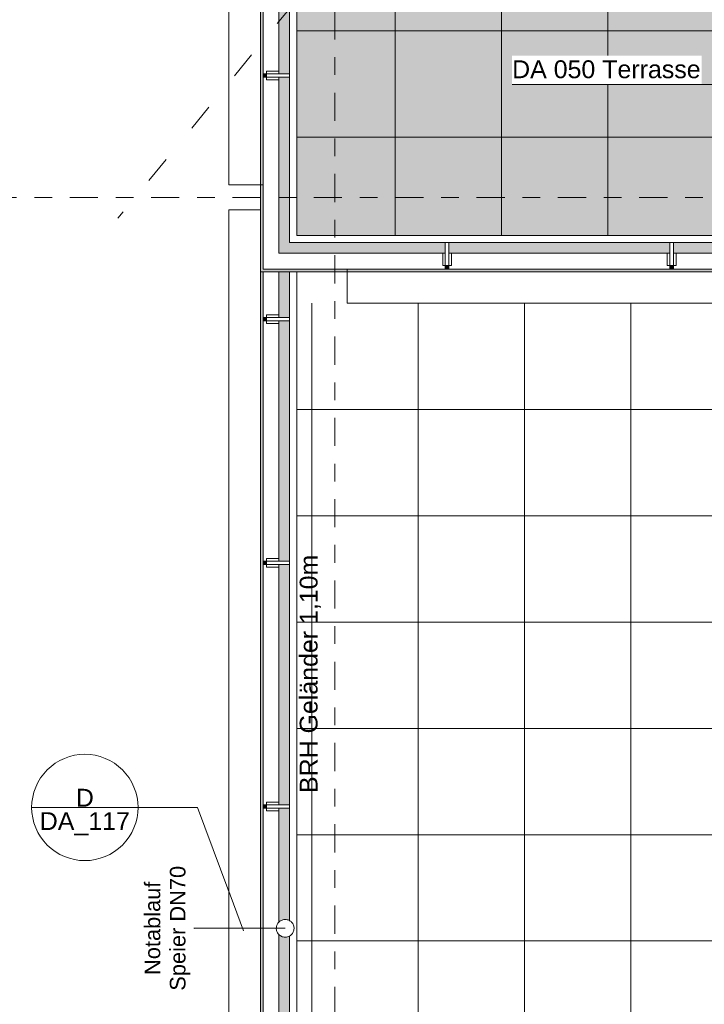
# Model space of a CAD drawing. Header units: metres. Extents: x -180 to 4, y -50 to 6.
# Tile 4 of 44: x -177.2 to -173.34, y -35.75 to -30.19. Entities that reach past the tile are written whole.
import ezdxf

# ---------------------------------------------------------------- set-up
doc = ezdxf.new("R2010")
doc.units = ezdxf.units.M
doc.header["$LTSCALE"] = 0.05
doc.header["$PDMODE"] = 1
doc.header["$PDSIZE"] = -2
doc.linetypes.add('ISO-03 Gestrichelt mit Abstand', pattern=[7.62, 3.048, -4.572])
doc.linetypes.add('Linienart-53', pattern=[5.291531, 3.175, -1.058062, 0.352704, -0.705764])
doc.layers.get('0').update_dxf_attribs({"lineweight": 25})
for name, color, linetype, lineweight, true_color in [('30 -33 Aussenwände- 7 Fassade_ Elemente', 7, 'Continuous', 9, 0x00aacc), ('30 -34 Innenwände- 4 Türen_Fenster', 7, 'Continuous', 15, 0x9955ff), ('30 -34 Innenwände- 6 Elemente', 7, 'Continuous', 9, 0xff6633), ('30 -36 Dächer- 3 Dachbeläge', 7, 'Continuous', 15, 0x9999ff), ('30 -36 Dächer- 4 Dachbekleidungen', 7, 'Continuous', 9, 0xccccff), ('70 -72 Beschriftung- 1 Beschriftung allgemein', 7, 'Continuous', 9, 0xff6633), ('70 -72 Beschriftung- 7 Detailverweise', 7, 'Continuous', 9, 0x00dd00), ('70 -75 Raumstempel- 1 Raumstempel', 1, 'Continuous', 50, 0xff0000), ('70 -76 Bemaßung- 2 Allgemein', 7, 'Continuous', 5, 0x6666cc)]:
    doc.layers.add(name, color=color, linetype=linetype, lineweight=lineweight, true_color=true_color)
for name, color, linetype, lineweight in [('40 -41 Abwasser_Wasser_Gas- 2 Wasser-1', 7, 'Continuous', 15), ('60- 61 allgemeine Ausstattung- 4 Terrassen', 7, 'Continuous', 9), ('70 -71 Achsen- 1 Gebäudeachsen', 7, 'Linienart-53', 18), ('70 -72 Beschriftung- 5 Höhenkoten', 7, 'Continuous', 15), ('Keine', 7, 'Continuous', 9)]:
    doc.layers.add(name, color=color, linetype=linetype, lineweight=lineweight)
doc.styles.add('Arial', font='arial.ttf')
doc.dimstyles.new('k+k 1_50', dxfattribs={"dimtxt": 0.160649, "dimasz": 0.05302, "dimexe": 0.05, "dimexo": 0.15, "dimgap": 0.01, "dimtad": 1, "dimdec": 3, "dimtxsty": 'Arial', "dimblk": 'VW_SLASH', "dimblk1": 'VW_SLASH', "dimblk2": 'VW_SLASH', "dimcen": 0, "dimdle": 0.05, "dimadec": 3, "dimazin": 0, "dimtfac": 0.75, "dimtdec": 3, "dimtix": 1, "dimtmove": 0, "dimatfit": 0, "dimldrblk": 'VW_SLASH-1', "dimfxl": 0.125, "dimfxlon": 1, "dimfrac": 2, "dimtolj": 1, "dimarcsym": 0})
doc.dimstyles.new('k+k_klein', dxfattribs={"dimtxt": 0.160649, "dimasz": 0.05302, "dimexe": 0.05, "dimexo": 0.15, "dimgap": 0.005, "dimtad": 1, "dimdec": 3, "dimtxsty": 'Arial', "dimblk": 'VW_SLASH-2', "dimblk1": 'VW_SLASH-2', "dimblk2": 'VW_SLASH-2', "dimcen": 0, "dimdle": 0.025, "dimadec": 3, "dimazin": 0, "dimtfac": 0.75, "dimtdec": 3, "dimtix": 1, "dimtmove": 0, "dimatfit": 0, "dimldrblk": 'VW_FILLEDARROW', "dimfxl": 0.1, "dimfxlon": 1, "dimfrac": 2, "dimtolj": 1, "dimarcsym": 0})

# ---------------------------------------------------------------- blocks, each defined once
blk = doc.blocks.new('Gruppe-6674')
at = {"color": 255}
blk.add_wipeout([(-175.826, -12.117), (-175.826, -31.602), (-163.6783, -31.602), (-163.6783, -37.207), (-163.781, -37.207), (-163.781, -37.297), (-163.5883, -37.297), (-163.5883, -31.512), (-175.736, -31.512), (-175.736, -12.117)], dxfattribs=at).dxf.layer = '30 -34 Innenwände- 6 Elemente'
at = {"layer": '30 -34 Innenwände- 6 Elemente', "flags": 128}
blk.add_lwpolyline([(-175.826, -12.117), (-175.826, -31.602), (-163.6783, -31.602), (-163.6783, -37.207), (-163.781, -37.207), (-163.781, -37.297), (-163.5883, -37.297), (-163.5883, -31.512), (-175.736, -31.512), (-175.736, -12.117)], close=True, dxfattribs=at)
blk = doc.blocks.new('Gruppe-6675')
at = {"color": 255}
blk.add_wipeout([(-175.676, -12.117), (-175.676, -31.452), (-163.5283, -31.452), (-163.5283, -37.357), (-163.781, -37.357), (-163.781, -37.397), (-163.4883, -37.397), (-163.4883, -31.412), (-175.636, -31.412), (-175.636, -12.117)], dxfattribs=at).dxf.layer = '30 -34 Innenwände- 6 Elemente'
at = {"layer": '30 -34 Innenwände- 6 Elemente', "flags": 128}
blk.add_lwpolyline([(-175.676, -12.117), (-175.676, -31.452), (-163.5283, -31.452), (-163.5283, -37.357), (-163.781, -37.357), (-163.781, -37.397), (-163.4883, -37.397), (-163.4883, -31.412), (-175.636, -31.412), (-175.636, -12.117)], close=True, dxfattribs=at)
blk = doc.blocks.new('Gruppe-6676')
at = {"layer": '30 -34 Innenwände- 6 Elemente', "color": 7, "transparency": 33554687}
blk.add_blockref('Gruppe-6674', (0, 0), dxfattribs=at)
blk.add_blockref('Gruppe-6675', (0, 0), dxfattribs=at)
blk = doc.blocks.new('Gruppe-6677')
at = {"layer": '30 -34 Innenwände- 6 Elemente', "color": 7, "transparency": 33554687}
blk.add_blockref('Gruppe-6676', (0, 0), dxfattribs=at)
at = {"layer": '30 -34 Innenwände- 6 Elemente', "color": 0, "flags": 1}
for tag in ['IFC_UUID', 'instanceID']:
    blk.add_attdef(tag, (-175.826, -37.397), '', height=0.00018, dxfattribs=at)
blk = doc.blocks.new('_02-OG2_Tragwerk (2D)')
at = {"layer": '30 -34 Innenwände- 6 Elemente'}
blk.add_blockref('Gruppe-6677', (0, 0), dxfattribs=at)
blk = doc.blocks.new('Gruppe-7844')
at = {"layer": '70 -72 Beschriftung- 7 Detailverweise'}
blk.add_line((0.935, 0), (0.335, 0), dxfattribs=at)
at = {"layer": '70 -72 Beschriftung- 7 Detailverweise', "flags": 128}
blk.add_lwpolyline([(0.935, 0), (0.9336, -0.0294), (0.9292, -0.0585), (0.9221, -0.0871), (0.9122, -0.1148), (0.8996, -0.1414), (0.8844, -0.1667), (0.8669, -0.1903), (0.8471, -0.2121), (0.8253, -0.2319), (0.8017, -0.2494), (0.7764, -0.2646), (0.7498, -0.2772), (0.7221, -0.2871), (0.6935, -0.2942), (0.6644, -0.2986), (0.635, -0.3), (0.6056, -0.2986), (0.5765, -0.2942), (0.5479, -0.2871), (0.5202, -0.2772), (0.4936, -0.2646), (0.4683, -0.2494), (0.4447, -0.2319), (0.4229, -0.2121), (0.4031, -0.1903), (0.3856, -0.1667), (0.3704, -0.1414), (0.3578, -0.1148), (0.3479, -0.0871), (0.3408, -0.0585), (0.3364, -0.0294), (0.335, 0), (0.3364, 0.0294), (0.3408, 0.0585), (0.3479, 0.0871), (0.3578, 0.1148), (0.3704, 0.1414), (0.3856, 0.1667), (0.4031, 0.1903), (0.4229, 0.2121), (0.4447, 0.2319), (0.4683, 0.2494), (0.4936, 0.2646), (0.5202, 0.2772), (0.5479, 0.2871), (0.5765, 0.2942), (0.6056, 0.2986), (0.635, 0.3), (0.6644, 0.2986), (0.6935, 0.2942), (0.7221, 0.2871), (0.7498, 0.2772), (0.7764, 0.2646), (0.8017, 0.2494), (0.8253, 0.2319), (0.8471, 0.2121), (0.8669, 0.1903), (0.8844, 0.1667), (0.8996, 0.1414), (0.9122, 0.1148), (0.9221, 0.0871), (0.9292, 0.0585), (0.9336, 0.0294)], close=True, dxfattribs=at)
at = {"layer": '70 -72 Beschriftung- 7 Detailverweise'}
blk.add_point((0.635, 0), dxfattribs=at)
at = {"layer": '70 -72 Beschriftung- 7 Detailverweise', "char_height": 0.10069, "line_spacing_factor": 0.96878, "style": 'Arial'}
for s, insert, attachment_point in [('RQ', (0.635, 0.0046), 8), ('DA_002', (0.635, -0.0267), 2)]:
    blk.add_mtext(s, dxfattribs=dict(at, insert=insert, attachment_point=attachment_point))
blk = doc.blocks.new('Referenzmarkierung-5')
at = {"layer": '70 -72 Beschriftung- 7 Detailverweise', "transparency": 33554687}
for q in [(-1.1324, 0), (0.635, 0)]:
    blk.add_line((0, 0), q, dxfattribs=at)
at = {"layer": '70 -72 Beschriftung- 7 Detailverweise', "color": 7, "transparency": 33554687}
blk.add_blockref('Gruppe-7844', (0, 0), dxfattribs=at)
blk = doc.blocks.new('VW_FILLEDARROW')
at = {"linetype": 'Continuous', "lineweight": 0, "transparency": 16777216}
blk.add_hatch(color=0, dxfattribs=at).paths.add_polyline_path([(-2.83, 0.76), (0, 0), (-2.83, -0.76)])
at = {"color": 0, "lineweight": 5, "transparency": 16777216, "flags": 128}
blk.add_lwpolyline([(-2.83, 0.76), (0, 0), (-2.83, -0.76)], close=True, dxfattribs=at)
blk = doc.blocks.new('*D8579')
at = {"layer": '70 -76 Bemaßung- 2 Allgemein', "color": 0, "linetype": 'Continuous', "lineweight": -2, "transparency": 33554559}
for p, q in [((-169.1903, -24.1348), (-169.3383, -24.1105)), ((-171.4736, -24.9976), (-171.3786, -24.8815))]:
    blk.add_line(p, q, dxfattribs=at)
for start, end in [(300.3079, 348.3798), (233.0206, 281.0925)]:
    blk.add_arc((-170.581, -23.907), 1.3093, start, end, dxfattribs=at)
at = {"layer": 'Defpoints', "color": 0, "transparency": 33554559}
for p in [(-170.581, -23.907), (-170.565, -25.2162), (-161.1338, -25.454), (-176.6443, -31.315)]:
    blk.add_point(p, dxfattribs=at)
at = {"layer": '70 -76 Bemaßung- 2 Allgemein', "color": 0, "lineweight": -2, "xscale": 0.05302001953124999, "yscale": 0.05302001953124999, "zscale": 0.05302001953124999}
for p, rotation in [((-169.2889, -24.1186), 79.5400057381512), ((-171.4103, -24.9202), 141.8604122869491)]:
    blk.add_blockref('VW_FILLEDARROW', p, dxfattribs=dict(at, rotation=rotation))
at = {"layer": '70 -76 Bemaßung- 2 Allgemein', "color": 0, "lineweight": 15, "transparency": 33554559, "insert": (-170.1159, -25.1378), "char_height": 0.160649, "attachment_point": 5, "rotation": 20.7002, "style": 'Arial'}
blk.add_mtext('\\A1;120%%d ', dxfattribs=at)
blk = doc.blocks.new('VW_SLASH-2')
at = {"color": 0, "linetype": 'ByBlock', "lineweight": -2, "transparency": 16777216}
blk.add_line((0.47, 0), (-1, 0), dxfattribs=at)
at = {"color": 0, "lineweight": 5, "transparency": 16777216, "flags": 128}
blk.add_lwpolyline([(0.5, 0.5), (-0.5, -0.5)], dxfattribs=at)
blk = doc.blocks.new('Gruppe-8042')
at = {"color": 255}
blk.add_wipeout([(-175.736, -30.4995), (-175.806, -30.4995), (-175.806, -30.5195), (-175.736, -30.5195)], dxfattribs=at).dxf.layer = '30 -36 Dächer- 4 Dachbekleidungen'
at = {"layer": '30 -36 Dächer- 3 Dachbeläge', "linetype": 'Continuous', "lineweight": 0, "transparency": 33554687}
blk.add_hatch(color=254, dxfattribs=at).paths.add_polyline_path([(-175.826, -30.4995), (-175.806, -30.4995), (-175.806, -30.5195), (-175.826, -30.5195)])
at = {"layer": '30 -36 Dächer- 3 Dachbeläge', "color": 254, "linetype": 'Continuous', "lineweight": 9, "true_color": 0xccccff, "transparency": 33554687, "flags": 128}
blk.add_lwpolyline([(-175.826, -30.4995), (-175.806, -30.4995), (-175.806, -30.5195), (-175.826, -30.5195)], dxfattribs=at)
at = {"layer": '30 -36 Dächer- 4 Dachbekleidungen', "flags": 128}
for points in [[(-175.736, -30.4845), (-175.806, -30.4845), (-175.806, -30.4995)], [(-175.736, -30.4995), (-175.806, -30.4995), (-175.806, -30.5195), (-175.736, -30.5195)], [(-175.736, -30.5345), (-175.806, -30.5345), (-175.806, -30.5195)]]:
    blk.add_lwpolyline(points, dxfattribs=at)
at = {"color": 255}
blk.add_wipeout([(-175.736, -30.4995), (-175.676, -30.4995), (-175.676, -30.5195), (-175.736, -30.5195)], dxfattribs=at).dxf.layer = '30 -36 Dächer- 4 Dachbekleidungen'
at = {"layer": '30 -36 Dächer- 4 Dachbekleidungen', "flags": 128}
blk.add_lwpolyline([(-175.736, -30.4995), (-175.676, -30.4995), (-175.676, -30.5195), (-175.736, -30.5195)], dxfattribs=at)
blk = doc.blocks.new('Gruppe-8175')
at = {"color": 255}
blk.add_wipeout([(-174.7777, -31.512), (-174.7777, -31.582), (-174.7977, -31.582), (-174.7977, -31.512)], dxfattribs=at).dxf.layer = '30 -36 Dächer- 4 Dachbekleidungen'
at = {"layer": '30 -36 Dächer- 3 Dachbeläge', "linetype": 'Continuous', "lineweight": 0, "transparency": 33554687}
blk.add_hatch(color=254, dxfattribs=at).paths.add_polyline_path([(-174.7777, -31.602), (-174.7777, -31.582), (-174.7977, -31.582), (-174.7977, -31.602)])
at = {"layer": '30 -36 Dächer- 3 Dachbeläge', "color": 254, "linetype": 'Continuous', "lineweight": 9, "true_color": 0xccccff, "transparency": 33554687, "flags": 128}
blk.add_lwpolyline([(-174.7777, -31.602), (-174.7777, -31.582), (-174.7977, -31.582), (-174.7977, -31.602)], dxfattribs=at)
at = {"layer": '30 -36 Dächer- 4 Dachbekleidungen', "flags": 128}
for points in [[(-174.8127, -31.512), (-174.8127, -31.582), (-174.7977, -31.582)], [(-174.7777, -31.512), (-174.7777, -31.582), (-174.7977, -31.582), (-174.7977, -31.512)], [(-174.7627, -31.512), (-174.7627, -31.582), (-174.7777, -31.582)]]:
    blk.add_lwpolyline(points, dxfattribs=at)
at = {"color": 255}
blk.add_wipeout([(-174.7777, -31.512), (-174.7777, -31.452), (-174.7977, -31.452), (-174.7977, -31.512)], dxfattribs=at).dxf.layer = '30 -36 Dächer- 4 Dachbekleidungen'
at = {"layer": '30 -36 Dächer- 4 Dachbekleidungen', "flags": 128}
blk.add_lwpolyline([(-174.7777, -31.512), (-174.7777, -31.452), (-174.7977, -31.452), (-174.7977, -31.512)], dxfattribs=at)
blk = doc.blocks.new('Gruppe-8176')
at = {"color": 255}
blk.add_wipeout([(-173.511, -31.512), (-173.511, -31.582), (-173.531, -31.582), (-173.531, -31.512)], dxfattribs=at).dxf.layer = '30 -36 Dächer- 4 Dachbekleidungen'
at = {"layer": '30 -36 Dächer- 3 Dachbeläge', "linetype": 'Continuous', "lineweight": 0, "transparency": 33554687}
blk.add_hatch(color=254, dxfattribs=at).paths.add_polyline_path([(-173.511, -31.602), (-173.511, -31.582), (-173.531, -31.582), (-173.531, -31.602)])
at = {"layer": '30 -36 Dächer- 3 Dachbeläge', "color": 254, "linetype": 'Continuous', "lineweight": 9, "true_color": 0xccccff, "transparency": 33554687, "flags": 128}
blk.add_lwpolyline([(-173.511, -31.602), (-173.511, -31.582), (-173.531, -31.582), (-173.531, -31.602)], dxfattribs=at)
at = {"layer": '30 -36 Dächer- 4 Dachbekleidungen', "flags": 128}
for points in [[(-173.546, -31.512), (-173.546, -31.582), (-173.531, -31.582)], [(-173.511, -31.512), (-173.511, -31.582), (-173.531, -31.582), (-173.531, -31.512)], [(-173.496, -31.512), (-173.496, -31.582), (-173.511, -31.582)]]:
    blk.add_lwpolyline(points, dxfattribs=at)
at = {"color": 255}
blk.add_wipeout([(-173.511, -31.512), (-173.511, -31.452), (-173.531, -31.452), (-173.531, -31.512)], dxfattribs=at).dxf.layer = '30 -36 Dächer- 4 Dachbekleidungen'
at = {"layer": '30 -36 Dächer- 4 Dachbekleidungen', "flags": 128}
blk.add_lwpolyline([(-173.511, -31.512), (-173.511, -31.452), (-173.531, -31.452), (-173.531, -31.512)], dxfattribs=at)
blk = doc.blocks.new('Gruppe-9499')
at = {"layer": '70 -72 Beschriftung- 7 Detailverweise'}
blk.add_line((-0.335, 0), (-0.935, 0), dxfattribs=at)
at = {"layer": '70 -72 Beschriftung- 7 Detailverweise', "flags": 128}
blk.add_lwpolyline([(-0.335, 0), (-0.3364, -0.0294), (-0.3408, -0.0585), (-0.3479, -0.0871), (-0.3578, -0.1148), (-0.3704, -0.1414), (-0.3856, -0.1667), (-0.4031, -0.1903), (-0.4229, -0.2121), (-0.4447, -0.2319), (-0.4683, -0.2494), (-0.4936, -0.2646), (-0.5202, -0.2772), (-0.5479, -0.2871), (-0.5765, -0.2942), (-0.6056, -0.2986), (-0.635, -0.3), (-0.6644, -0.2986), (-0.6935, -0.2942), (-0.7221, -0.2871), (-0.7498, -0.2772), (-0.7764, -0.2646), (-0.8017, -0.2494), (-0.8253, -0.2319), (-0.8471, -0.2121), (-0.8669, -0.1903), (-0.8844, -0.1667), (-0.8996, -0.1414), (-0.9122, -0.1148), (-0.9221, -0.0871), (-0.9292, -0.0585), (-0.9336, -0.0294), (-0.935, 0), (-0.9336, 0.0294), (-0.9292, 0.0585), (-0.9221, 0.0871), (-0.9122, 0.1148), (-0.8996, 0.1414), (-0.8844, 0.1667), (-0.8669, 0.1903), (-0.8471, 0.2121), (-0.8253, 0.2319), (-0.8017, 0.2494), (-0.7764, 0.2646), (-0.7498, 0.2772), (-0.7221, 0.2871), (-0.6935, 0.2942), (-0.6644, 0.2986), (-0.635, 0.3), (-0.6056, 0.2986), (-0.5765, 0.2942), (-0.5479, 0.2871), (-0.5202, 0.2772), (-0.4936, 0.2646), (-0.4683, 0.2494), (-0.4447, 0.2319), (-0.4229, 0.2121), (-0.4031, 0.1903), (-0.3856, 0.1667), (-0.3704, 0.1414), (-0.3578, 0.1148), (-0.3479, 0.0871), (-0.3408, 0.0585), (-0.3364, 0.0294)], close=True, dxfattribs=at)
at = {"layer": '70 -72 Beschriftung- 7 Detailverweise'}
blk.add_point((-0.635, 0), dxfattribs=at)
at = {"layer": '70 -72 Beschriftung- 7 Detailverweise', "line_spacing_factor": 0.96878, "style": 'Arial'}
for s, insert, char_height, attachment_point in [('D', (-0.635, 0.0046), 0.1007, 8), ('DA_117', (-0.635, -0.0267), 0.10069, 2)]:
    blk.add_mtext(s, dxfattribs=dict(at, insert=insert, char_height=char_height, attachment_point=attachment_point))
blk = doc.blocks.new('Referenzmarkierung-97')
at = {"layer": '70 -72 Beschriftung- 7 Detailverweise', "transparency": 33554687}
for q in [(-0.635, 0), (0.259, -0.6956)]:
    blk.add_line((0, 0), q, dxfattribs=at)
at = {"layer": '70 -72 Beschriftung- 7 Detailverweise', "color": 7, "transparency": 33554687}
blk.add_blockref('Gruppe-9499', (0, 0), dxfattribs=at)
blk = doc.blocks.new('Gruppe-9508')
at = {"layer": '70 -72 Beschriftung- 1 Beschriftung allgemein', "insert": (-175.619, -34.5584), "char_height": 0.100689, "attachment_point": 1, "rotation": 90, "line_spacing_factor": 0.970891, "style": 'Arial'}
blk.add_mtext('BRH Geländer 1,10m', dxfattribs=at)
blk = doc.blocks.new('Gruppe-9531')
at = {"layer": '70 -72 Beschriftung- 1 Beschriftung allgemein', "linetype": 'Continuous', "lineweight": 0}
blk.add_hatch(color=30, dxfattribs=at).paths.add_polyline_path([(-176.2126, -35.3228), (-176.2156, -35.322), (-176.2126, -35.3212)])
at = {"layer": '70 -72 Beschriftung- 1 Beschriftung allgemein', "lineweight": 5, "flags": 128}
blk.add_lwpolyline([(-176.2126, -35.3228), (-176.2156, -35.322), (-176.2126, -35.3212)], close=True, dxfattribs=at)
at = {"layer": '70 -72 Beschriftung- 1 Beschriftung allgemein', "insert": (-176.4937, -35.322), "char_height": 0.088103, "attachment_point": 2, "rotation": 90, "line_spacing_factor": 0.969685, "style": 'Arial'}
blk.add_mtext('Notablauf\\PSpeier DN70', dxfattribs=at)
at = {"color": 255}
blk.add_wipeout([(-175.676, -35.2787), (-175.6719, -35.2814), (-175.668, -35.2844), (-175.6645, -35.2879), (-175.6613, -35.2916), (-175.6585, -35.2956), (-175.6562, -35.2999), (-175.6542, -35.3044), (-175.6527, -35.3091), (-175.6517, -35.3139), (-175.6511, -35.3188), (-175.651, -35.3237), (-175.6514, -35.3286), (-175.6523, -35.3334), (-175.6537, -35.3381), (-175.6555, -35.3427), (-175.6577, -35.347), (-175.6604, -35.3512), (-175.6634, -35.355), (-175.6668, -35.3585), (-175.6706, -35.3617), (-175.6746, -35.3645), (-175.6789, -35.3669), (-175.6834, -35.3688), (-175.6881, -35.3703), (-175.6929, -35.3714), (-175.6977, -35.3719), (-175.7026, -35.372), (-175.7075, -35.3716), (-175.7124, -35.3707), (-175.7171, -35.3694), (-175.7216, -35.3676), (-175.726, -35.3653), (-175.7301, -35.3627), (-175.734, -35.3596), (-175.7375, -35.3562), (-175.7407, -35.3525), (-175.7435, -35.3484), (-175.7458, -35.3442), (-175.7478, -35.3397), (-175.7493, -35.335), (-175.7503, -35.3302), (-175.7509, -35.3253), (-175.751, -35.3204), (-175.7506, -35.3155), (-175.7497, -35.3107), (-175.7483, -35.306), (-175.7465, -35.3014), (-175.7443, -35.297), (-175.7416, -35.2929), (-175.7386, -35.2891), (-175.7352, -35.2855), (-175.7314, -35.2824), (-175.7274, -35.2796), (-175.7231, -35.2772), (-175.7186, -35.2752), (-175.7139, -35.2737), (-175.7091, -35.2727), (-175.7043, -35.2721), (-175.6994, -35.2721), (-175.6945, -35.2725), (-175.6896, -35.2733), (-175.6849, -35.2747), (-175.6804, -35.2765)], dxfattribs=at).dxf.layer = '40 -41 Abwasser_Wasser_Gas- 2 Wasser-1'
at = {"layer": '40 -41 Abwasser_Wasser_Gas- 2 Wasser-1', "flags": 128}
blk.add_lwpolyline([(-175.676, -35.2787), (-175.6719, -35.2814), (-175.668, -35.2844), (-175.6645, -35.2879), (-175.6613, -35.2916), (-175.6585, -35.2956), (-175.6562, -35.2999), (-175.6542, -35.3044), (-175.6527, -35.3091), (-175.6517, -35.3139), (-175.6511, -35.3188), (-175.651, -35.3237), (-175.6514, -35.3286), (-175.6523, -35.3334), (-175.6537, -35.3381), (-175.6555, -35.3427), (-175.6577, -35.347), (-175.6604, -35.3512), (-175.6634, -35.355), (-175.6668, -35.3585), (-175.6706, -35.3617), (-175.6746, -35.3645), (-175.6789, -35.3669), (-175.6834, -35.3688), (-175.6881, -35.3703), (-175.6929, -35.3714), (-175.6977, -35.3719), (-175.7026, -35.372), (-175.7075, -35.3716), (-175.7124, -35.3707), (-175.7171, -35.3694), (-175.7216, -35.3676), (-175.726, -35.3653), (-175.7301, -35.3627), (-175.734, -35.3596), (-175.7375, -35.3562), (-175.7407, -35.3525), (-175.7435, -35.3484), (-175.7458, -35.3442), (-175.7478, -35.3397), (-175.7493, -35.335), (-175.7503, -35.3302), (-175.7509, -35.3253), (-175.751, -35.3204), (-175.7506, -35.3155), (-175.7497, -35.3107), (-175.7483, -35.306), (-175.7465, -35.3014), (-175.7443, -35.297), (-175.7416, -35.2929), (-175.7386, -35.2891), (-175.7352, -35.2855), (-175.7314, -35.2824), (-175.7274, -35.2796), (-175.7231, -35.2772), (-175.7186, -35.2752), (-175.7139, -35.2737), (-175.7091, -35.2727), (-175.7043, -35.2721), (-175.6994, -35.2721), (-175.6945, -35.2725), (-175.6896, -35.2733), (-175.6849, -35.2747), (-175.6804, -35.2765)], close=True, dxfattribs=at)
at = {"layer": '70 -72 Beschriftung- 1 Beschriftung allgemein'}
blk.add_line((-175.701, -35.322), (-176.2156, -35.322), dxfattribs=at)
blk = doc.blocks.new('Gruppe-9571')
at = {"color": 255}
blk.add_wipeout([(-175.736, -34.6245), (-175.806, -34.6245), (-175.806, -34.6445), (-175.736, -34.6445)], dxfattribs=at).dxf.layer = '30 -36 Dächer- 4 Dachbekleidungen'
at = {"layer": '30 -36 Dächer- 3 Dachbeläge', "linetype": 'Continuous', "lineweight": 0, "transparency": 33554687}
blk.add_hatch(color=254, dxfattribs=at).paths.add_polyline_path([(-175.826, -34.6245), (-175.806, -34.6245), (-175.806, -34.6445), (-175.826, -34.6445)])
at = {"layer": '30 -36 Dächer- 3 Dachbeläge', "color": 254, "linetype": 'Continuous', "lineweight": 9, "true_color": 0xccccff, "transparency": 33554687, "flags": 128}
blk.add_lwpolyline([(-175.826, -34.6245), (-175.806, -34.6245), (-175.806, -34.6445), (-175.826, -34.6445)], dxfattribs=at)
at = {"layer": '30 -36 Dächer- 4 Dachbekleidungen', "flags": 128}
for points in [[(-175.736, -34.6095), (-175.806, -34.6095), (-175.806, -34.6245)], [(-175.736, -34.6245), (-175.806, -34.6245), (-175.806, -34.6445), (-175.736, -34.6445)], [(-175.736, -34.6595), (-175.806, -34.6595), (-175.806, -34.6445)]]:
    blk.add_lwpolyline(points, dxfattribs=at)
at = {"color": 255}
blk.add_wipeout([(-175.736, -34.6245), (-175.676, -34.6245), (-175.676, -34.6445), (-175.736, -34.6445)], dxfattribs=at).dxf.layer = '30 -36 Dächer- 4 Dachbekleidungen'
at = {"layer": '30 -36 Dächer- 4 Dachbekleidungen', "flags": 128}
blk.add_lwpolyline([(-175.736, -34.6245), (-175.676, -34.6245), (-175.676, -34.6445), (-175.736, -34.6445)], dxfattribs=at)
blk = doc.blocks.new('Gruppe-9572')
at = {"color": 255}
blk.add_wipeout([(-175.736, -33.2495), (-175.806, -33.2495), (-175.806, -33.2695), (-175.736, -33.2695)], dxfattribs=at).dxf.layer = '30 -36 Dächer- 4 Dachbekleidungen'
at = {"layer": '30 -36 Dächer- 3 Dachbeläge', "linetype": 'Continuous', "lineweight": 0, "transparency": 33554687}
blk.add_hatch(color=254, dxfattribs=at).paths.add_polyline_path([(-175.826, -33.2495), (-175.806, -33.2495), (-175.806, -33.2695), (-175.826, -33.2695)])
at = {"layer": '30 -36 Dächer- 3 Dachbeläge', "color": 254, "linetype": 'Continuous', "lineweight": 9, "true_color": 0xccccff, "transparency": 33554687, "flags": 128}
blk.add_lwpolyline([(-175.826, -33.2495), (-175.806, -33.2495), (-175.806, -33.2695), (-175.826, -33.2695)], dxfattribs=at)
at = {"layer": '30 -36 Dächer- 4 Dachbekleidungen', "flags": 128}
for points in [[(-175.736, -33.2345), (-175.806, -33.2345), (-175.806, -33.2495)], [(-175.736, -33.2495), (-175.806, -33.2495), (-175.806, -33.2695), (-175.736, -33.2695)], [(-175.736, -33.2845), (-175.806, -33.2845), (-175.806, -33.2695)]]:
    blk.add_lwpolyline(points, dxfattribs=at)
at = {"color": 255}
blk.add_wipeout([(-175.736, -33.2495), (-175.676, -33.2495), (-175.676, -33.2695), (-175.736, -33.2695)], dxfattribs=at).dxf.layer = '30 -36 Dächer- 4 Dachbekleidungen'
at = {"layer": '30 -36 Dächer- 4 Dachbekleidungen', "flags": 128}
blk.add_lwpolyline([(-175.736, -33.2495), (-175.676, -33.2495), (-175.676, -33.2695), (-175.736, -33.2695)], dxfattribs=at)
blk = doc.blocks.new('Gruppe-9573')
at = {"color": 255}
blk.add_wipeout([(-175.736, -31.8745), (-175.806, -31.8745), (-175.806, -31.8945), (-175.736, -31.8945)], dxfattribs=at).dxf.layer = '30 -36 Dächer- 4 Dachbekleidungen'
at = {"layer": '30 -36 Dächer- 3 Dachbeläge', "linetype": 'Continuous', "lineweight": 0, "transparency": 33554687}
blk.add_hatch(color=254, dxfattribs=at).paths.add_polyline_path([(-175.826, -31.8745), (-175.806, -31.8745), (-175.806, -31.8945), (-175.826, -31.8945)])
at = {"layer": '30 -36 Dächer- 3 Dachbeläge', "color": 254, "linetype": 'Continuous', "lineweight": 9, "true_color": 0xccccff, "transparency": 33554687, "flags": 128}
blk.add_lwpolyline([(-175.826, -31.8745), (-175.806, -31.8745), (-175.806, -31.8945), (-175.826, -31.8945)], dxfattribs=at)
at = {"layer": '30 -36 Dächer- 4 Dachbekleidungen', "flags": 128}
for points in [[(-175.736, -31.8595), (-175.806, -31.8595), (-175.806, -31.8745)], [(-175.736, -31.8745), (-175.806, -31.8745), (-175.806, -31.8945), (-175.736, -31.8945)], [(-175.736, -31.9095), (-175.806, -31.9095), (-175.806, -31.8945)]]:
    blk.add_lwpolyline(points, dxfattribs=at)
at = {"color": 255}
blk.add_wipeout([(-175.736, -31.8745), (-175.676, -31.8745), (-175.676, -31.8945), (-175.736, -31.8945)], dxfattribs=at).dxf.layer = '30 -36 Dächer- 4 Dachbekleidungen'
at = {"layer": '30 -36 Dächer- 4 Dachbekleidungen', "flags": 128}
blk.add_lwpolyline([(-175.736, -31.8745), (-175.676, -31.8745), (-175.676, -31.8945), (-175.736, -31.8945)], dxfattribs=at)
blk = doc.blocks.new('Gruppe-9596')
at = {"layer": '60- 61 allgemeine Ausstattung- 4 Terrassen', "linetype": 'Continuous', "lineweight": 9, "transparency": 33554534}
h = blk.add_hatch(dxfattribs=at)
h.set_pattern_fill('Platte 60_60 SRF', style=0, pattern_type=2)
h.set_pattern_definition([(90, (-171.951, -31.79404), (-0.6, 7e-17), []), (0, (-171.951, -31.79404), (0, 0.6), [])])
h.paths.add_polyline_path([(-163.6783, -31.794), (-175.661, -31.794), (-175.661, -39.717), (-171.951, -39.717), (-171.951, -33.594), (-163.6783, -33.594)])
at = {"layer": '70 -72 Beschriftung- 7 Detailverweise'}
blk.add_line((-176.5308, -34.64), (-177.1308, -34.64), dxfattribs=at)
at = {"layer": '70 -72 Beschriftung- 7 Detailverweise', "transparency": 33554687}
blk.add_line((-176.1958, -34.64), (-176.8308, -34.64), dxfattribs=at)
at = {"layer": '70 -72 Beschriftung- 7 Detailverweise', "flags": 128}
blk.add_lwpolyline([(-176.5308, -34.64), (-176.5323, -34.6694), (-176.5366, -34.6985), (-176.5437, -34.7271), (-176.5536, -34.7548), (-176.5662, -34.7814), (-176.5814, -34.8067), (-176.5989, -34.8303), (-176.6187, -34.8521), (-176.6405, -34.8719), (-176.6641, -34.8894), (-176.6894, -34.9046), (-176.716, -34.9172), (-176.7437, -34.9271), (-176.7723, -34.9342), (-176.8014, -34.9386), (-176.8308, -34.94), (-176.8602, -34.9386), (-176.8893, -34.9342), (-176.9179, -34.9271), (-176.9456, -34.9172), (-176.9722, -34.9046), (-176.9975, -34.8894), (-177.0211, -34.8719), (-177.0429, -34.8521), (-177.0627, -34.8303), (-177.0803, -34.8067), (-177.0954, -34.7814), (-177.108, -34.7548), (-177.1179, -34.7271), (-177.125, -34.6985), (-177.1294, -34.6694), (-177.1308, -34.64), (-177.1294, -34.6106), (-177.125, -34.5815), (-177.1179, -34.5529), (-177.108, -34.5252), (-177.0954, -34.4986), (-177.0803, -34.4733), (-177.0627, -34.4497), (-177.0429, -34.4279), (-177.0211, -34.4081), (-176.9975, -34.3906), (-176.9722, -34.3754), (-176.9456, -34.3628), (-176.9179, -34.3529), (-176.8893, -34.3458), (-176.8602, -34.3414), (-176.8308, -34.34), (-176.8014, -34.3414), (-176.7723, -34.3458), (-176.7437, -34.3529), (-176.716, -34.3628), (-176.6894, -34.3754), (-176.6641, -34.3906), (-176.6405, -34.4081), (-176.6187, -34.4279), (-176.5989, -34.4497), (-176.5814, -34.4733), (-176.5662, -34.4986), (-176.5536, -34.5252), (-176.5437, -34.5529), (-176.5366, -34.5815), (-176.5323, -34.6106)], close=True, dxfattribs=at)
at = {"layer": '70 -72 Beschriftung- 7 Detailverweise'}
blk.add_point((-176.8308, -34.64), dxfattribs=at)
at = {"layer": '70 -72 Beschriftung- 7 Detailverweise', "line_spacing_factor": 0.96878, "style": 'Arial'}
for s, insert, char_height, attachment_point in [('D', (-176.8308, -34.6354), 0.1007, 8), ('DA_117', (-176.8308, -34.6667), 0.10069, 2)]:
    blk.add_mtext(s, dxfattribs=dict(at, insert=insert, char_height=char_height, attachment_point=attachment_point))
at = {"color": 255, "linetype": 'Continuous', "lineweight": 9, "transparency": 33554687}
blk.add_wipeout([(-176.018, -31.267), (-175.841, -31.267), (-175.841, -39.377), (-176.018, -39.377)], dxfattribs=at).dxf.layer = '30 -33 Aussenwände- 7 Fassade_ Elemente'
at = {"layer": '30 -36 Dächer- 3 Dachbeläge', "linetype": 'Continuous', "lineweight": 0}
blk.add_hatch(color=254, dxfattribs=at).paths.add_polyline_path([(-175.676, -39.717), (-175.676, -31.617), (-175.841, -31.617), (-175.841, -39.867), (-175.636, -39.867), (-175.636, -39.717)])
at = {"layer": '30 -33 Aussenwände- 7 Fassade_ Elemente', "color": 7, "linetype": 'Continuous', "lineweight": 9, "transparency": 33554687, "flags": 128}
blk.add_lwpolyline([(-176.018, -31.267), (-175.841, -31.267), (-175.841, -39.377), (-176.018, -39.377)], close=True, dxfattribs=at)
at = {"layer": '30 -36 Dächer- 3 Dachbeläge', "flags": 128}
blk.add_lwpolyline([(-175.676, -39.717), (-175.676, -31.617), (-175.841, -31.617), (-175.841, -39.867), (-175.636, -39.867), (-175.636, -39.717)], close=True, dxfattribs=at)
at = {"layer": '70 -72 Beschriftung- 7 Detailverweise'}
blk.add_blockref('Referenzmarkierung-97', (-176.1958, -34.64), dxfattribs=at)
at = {"color": 255}
for points in [[(-175.826, -31.617), (-175.736, -31.617), (-175.736, -39.867), (-175.826, -39.867)], [(-175.676, -31.617), (-175.636, -31.617), (-175.636, -39.867), (-175.676, -39.867)]]:
    blk.add_wipeout(points, dxfattribs=at).dxf.layer = '30 -36 Dächer- 4 Dachbekleidungen'
at = {"layer": '30 -36 Dächer- 4 Dachbekleidungen', "flags": 128}
for points in [[(-175.826, -31.617), (-175.736, -31.617), (-175.736, -39.867), (-175.826, -39.867)], [(-175.676, -31.617), (-175.636, -31.617), (-175.636, -39.867), (-175.676, -39.867)]]:
    blk.add_lwpolyline(points, close=True, dxfattribs=at)
at = {"layer": '70 -72 Beschriftung- 1 Beschriftung allgemein', "color": 7}
blk.add_blockref('Gruppe-9508', (0, 0), dxfattribs=at)
at = {"layer": '40 -41 Abwasser_Wasser_Gas- 2 Wasser-1', "color": 7}
blk.add_blockref('Gruppe-9531', (0, 0), dxfattribs=at)
at = {"layer": '70 -72 Beschriftung- 1 Beschriftung allgemein', "color": 7}
for name in ['Gruppe-9573', 'Gruppe-9572', 'Gruppe-9571']:
    blk.add_blockref(name, (0, 0), dxfattribs=at)
at = {"layer": '70 -72 Beschriftung- 7 Detailverweise', "transparency": 33554687}
blk.add_line((-176.1958, -34.64), (-175.9368, -35.3356), dxfattribs=at)
blk = doc.blocks.new('Gruppe-9597')
at = {"layer": 'Keine', "color": 7}
blk.add_blockref('Gruppe-9596', (0, 0), dxfattribs=at)
blk = doc.blocks.new('VW_SLASH')
at = {"color": 0, "linetype": 'ByBlock', "lineweight": -2, "transparency": 16777216}
blk.add_line((0.94, 0), (-1, 0), dxfattribs=at)
at = {"color": 0, "lineweight": 20, "transparency": 16777216, "flags": 128}
blk.add_lwpolyline([(0.5, 0.5), (-0.5, -0.5)], dxfattribs=at)
blk = doc.blocks.new('*D10736')
at = {"layer": '70 -76 Bemaßung- 2 Allgemein', "color": 0, "lineweight": -2}
for p, q in [((-178.143, -31.197), (-178.318, -31.197)), ((-178.268, -31.741), (-178.268, -31.2501)), ((-178.143, -31.794), (-178.318, -31.794))]:
    blk.add_line(p, q, dxfattribs=at)
at = {"layer": 'Defpoints', "color": 0}
for p in [(-178.268, -31.197), (-177.768, -31.197), (-175.371, -31.794)]:
    blk.add_point(p, dxfattribs=at)
at = {"layer": '70 -76 Bemaßung- 2 Allgemein', "color": 0, "lineweight": -2, "xscale": 0.05302001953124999, "yscale": 0.05302001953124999, "zscale": 0.05302001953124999}
for p, rotation in [((-178.268, -31.197), 90), ((-178.268, -31.794), 270)]:
    blk.add_blockref('VW_SLASH', p, dxfattribs=dict(at, rotation=rotation))
at = {"layer": '70 -76 Bemaßung- 2 Allgemein', "color": 0, "insert": (-178.3453, -31.4955), "char_height": 0.100689, "attachment_point": 5, "rotation": 90, "style": 'Arial'}
blk.add_mtext('\\A1;59\\S7^ ;', dxfattribs=at)
blk = doc.blocks.new('VW_SLASH-1')
at = {"color": 0, "linetype": 'ByBlock', "lineweight": -2, "transparency": 16777216}
blk.add_line((0.94, 0), (-1, 0), dxfattribs=at)
at = {"color": 0, "lineweight": 5, "transparency": 16777216, "flags": 128}
blk.add_lwpolyline([(0.5, 0.5), (-0.5, -0.5)], dxfattribs=at)
blk = doc.blocks.new('*D10737')
at = {"layer": '70 -76 Bemaßung- 2 Allgemein', "color": 0, "lineweight": -2}
for p, q in [((-178.143, -31.794), (-178.318, -31.794)), ((-178.268, -39.394), (-178.268, -31.8471)), ((-178.143, -39.447), (-178.318, -39.447))]:
    blk.add_line(p, q, dxfattribs=at)
at = {"layer": 'Defpoints', "color": 0}
for p in [(-178.268, -31.794), (-175.371, -31.794), (-177.768, -39.447)]:
    blk.add_point(p, dxfattribs=at)
at = {"layer": '70 -76 Bemaßung- 2 Allgemein', "color": 0, "lineweight": -2, "xscale": 0.05302001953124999, "yscale": 0.05302001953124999, "zscale": 0.05302001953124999}
for p, rotation in [((-178.268, -31.794), 90), ((-178.268, -39.447), 270)]:
    blk.add_blockref('VW_SLASH', p, dxfattribs=dict(at, rotation=rotation))
at = {"layer": '70 -76 Bemaßung- 2 Allgemein', "color": 0, "insert": (-178.3561, -35.6205), "char_height": 0.100689, "attachment_point": 5, "rotation": 90, "style": 'Arial'}
blk.add_mtext('\\A1;7,65\\S3^ ;', dxfattribs=at)
blk = doc.blocks.new('_Achsen (3D)')
at = {"layer": '70 -71 Achsen- 1 Gebäudeachsen', "transparency": 33554687}
for p, q in [((-175.421, 3.8), (-175.421, -46.172)), ((-179.668, -31.197), (3.826, -31.197))]:
    blk.add_line(p, q, dxfattribs=at)
blk = doc.blocks.new('Gruppe-7954')
at = {"layer": '30 -34 Innenwände- 4 Türen_Fenster', "color": 7, "linetype": 'ISO-03 Gestrichelt mit Abstand', "lineweight": 15, "transparency": 33554636}
blk.add_line((-170.581, -23.907), (-176.6443, -31.315), dxfattribs=at)
at = {"layer": '70 -76 Bemaßung- 2 Allgemein', "color": 7, "linetype": 'Continuous', "lineweight": 15, "transparency": 33554559}
dim = blk.add_angular_dim_3p(base=(-170.565, -25.2162), center=(-170.581, -23.907), p1=(-176.6443, -31.315), p2=(-161.1338, -25.454), dimstyle='k+k_klein', override={"dimgap": 0.006382, "dimpost": '<> ', "dimtxsty": 'Arial', "dimblk": 'VW_FILLEDARROW', "dimadec": 0, "dimtmove": 2}, dxfattribs=at)
dim.commit()
dim.dimension.update_dxf_attribs({"geometry": '*D8579', "text_midpoint": (-170.1159, -25.1378), "dimtype": 165})
blk = doc.blocks.new('Gruppe-8397')
at = {"layer": '30 -36 Dächer- 3 Dachbeläge', "linetype": 'Continuous', "lineweight": 0}
blk.add_hatch(color=254, dxfattribs=at).paths.add_polyline_path([(-175.84099996, -12.11704198), (-175.84099996, -31.61704198), (-163.52826764, -31.61704198), (-163.52826764, -31.45204198), (-175.67599996, -31.45204198), (-175.67599996, -12.11704198)])
at = {"layer": '60- 61 allgemeine Ausstattung- 4 Terrassen', "linetype": 'Continuous', "lineweight": 9, "transparency": 33554534}
h = blk.add_hatch(dxfattribs=at)
h.set_pattern_fill('Platte 60_60 SRF', style=0, pattern_type=2)
h.set_pattern_definition([(90, (-168.481, -14.65704), (-0.6, 7e-17), []), (0, (-168.481, -14.65704), (0, 0.6), [])])
h.paths.add_polyline_path([(-175.67599996, -12.29404198), (-160.12099996, -12.29404198), (-160.12099996, -31.45204198), (-175.67599996, -31.45204198)])
at = {"layer": '30 -36 Dächer- 3 Dachbeläge', "flags": 128}
blk.add_lwpolyline([(-175.84099996, -12.11704198), (-175.84099996, -31.61704198), (-163.52826764, -31.61704198), (-163.52826764, -31.45204198), (-175.67599996, -31.45204198), (-175.67599996, -12.11704198)], close=True, dxfattribs=at)
at = {"layer": '60- 61 allgemeine Ausstattung- 4 Terrassen', "color": 252, "linetype": 'Continuous', "lineweight": 9, "true_color": 0x888888, "flags": 128}
blk.add_lwpolyline([(-175.67599996, -12.29404198), (-160.12099996, -12.29404198), (-160.12099996, -31.45204198), (-175.67599996, -31.45204198)], close=True, dxfattribs=at)
at = {"color": 255}
for points, layer in [([(-176.01799996, -23.01704198), (-175.84099996, -23.01704198), (-175.84099996, -31.12704198), (-176.01799996, -31.12704198)], '30 -33 Aussenwände- 7 Fassade_ Elemente'), ([(-175.35099996, -31.61704198), (-167.89099996, -31.61704198), (-167.89099996, -31.79404198), (-175.35099996, -31.79404198)], '30 -33 Aussenwände- 7 Fassade_ Elemente'), ([(-163.48826764, -31.41204198), (-175.63599996, -31.41204198), (-175.63599996, -12.11704198), (-175.67599996, -12.11704198), (-175.67599996, -31.45204198), (-163.48826764, -31.45204198)], '30 -36 Dächer- 4 Dachbekleidungen')]:
    blk.add_wipeout(points, dxfattribs=at).dxf.layer = layer
at = {"layer": '30 -33 Aussenwände- 7 Fassade_ Elemente', "flags": 128}
for points in [[(-176.01799996, -23.01704198), (-175.84099996, -23.01704198), (-175.84099996, -31.12704198), (-176.01799996, -31.12704198)], [(-175.35099996, -31.61704198), (-167.89099996, -31.61704198), (-167.89099996, -31.79404198), (-175.35099996, -31.79404198)]]:
    blk.add_lwpolyline(points, close=True, dxfattribs=at)
at = {"layer": '30 -36 Dächer- 4 Dachbekleidungen', "flags": 128}
blk.add_lwpolyline([(-163.48826764, -31.41204198), (-175.63599996, -31.41204198), (-175.63599996, -12.11704198), (-175.67599996, -12.11704198), (-175.67599996, -31.45204198), (-163.48826764, -31.45204198)], close=True, dxfattribs=at)
at = {"color": 255}
blk.add_wipeout([(-175.82599996, -12.11704198), (-175.82599996, -31.60204198), (-163.58826764, -31.60204198), (-163.58826764, -31.51204198), (-175.73599996, -31.51204198), (-175.73599996, -12.11704198)], dxfattribs=at).dxf.layer = '30 -36 Dächer- 4 Dachbekleidungen'
at = {"layer": '30 -36 Dächer- 4 Dachbekleidungen', "flags": 128}
blk.add_lwpolyline([(-175.82599996, -12.11704198), (-175.82599996, -31.60204198), (-163.58826764, -31.60204198), (-163.58826764, -31.51204198), (-175.73599996, -31.51204198), (-175.73599996, -12.11704198)], close=True, dxfattribs=at)
at = {"layer": '70 -72 Beschriftung- 7 Detailverweise'}
blk.add_blockref('Referenzmarkierung-5', (-173.28859983, -30.55934235), dxfattribs=at)
at = {"layer": '70 -72 Beschriftung- 1 Beschriftung allgemein', "color": 7}
for name in ['Gruppe-8175', 'Gruppe-8176']:
    blk.add_blockref(name, (0, 0), dxfattribs=at)
at = {"color": 255, "linetype": 'Continuous'}
blk.add_wipeout([(-174.42099996, -30.55934235), (-173.35157618, -30.55934235), (-173.35157618, -30.39706457), (-174.42099996, -30.39706457)], dxfattribs=at).dxf.layer = '70 -72 Beschriftung- 5 Höhenkoten'
at = {"layer": '70 -72 Beschriftung- 7 Detailverweise', "transparency": 33554687}
blk.add_line((-173.28859983, -30.55934235), (-174.42099996, -30.55934235), dxfattribs=at)
at = {"layer": '60- 61 allgemeine Ausstattung- 4 Terrassen', "color": 7, "transparency": 33554687}
blk.add_blockref('Gruppe-7954', (0, 0), dxfattribs=at)
at = {"layer": '70 -72 Beschriftung- 5 Höhenkoten', "insert": (-174.42099996, -30.42372869), "char_height": 0.1006886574, "attachment_point": 1, "line_spacing_factor": 0.96878, "style": 'Arial'}
blk.add_mtext('DA 050 Terrasse', dxfattribs=at)
at = {"layer": '70 -72 Beschriftung- 1 Beschriftung allgemein', "color": 7}
blk.add_blockref('Gruppe-8042', (0, 0), dxfattribs=at)
blk = doc.blocks.new('_OG2_2D (2D)')
at = {"layer": '30 -33 Aussenwände- 7 Fassade_ Elemente', "flags": 128}
blk.add_lwpolyline([(-99.03099996, -31.79404198), (-99.03099996, -39.83704198), (-160.61099996, -39.83704198), (-160.61099996, -31.58704198), (-175.81099996, -31.58704198), (-175.81099996, -12.08704198)], dxfattribs=at)
at = {"color": 255}
for points in [[(-176.01799996, -23.01704198), (-175.81099996, -23.01704198), (-175.81099996, -31.12704198), (-176.01799996, -31.12704198)], [(-175.35099996, -31.58704198), (-167.89099996, -31.58704198), (-167.89099996, -31.79404198), (-175.35099996, -31.79404198)]]:
    blk.add_wipeout(points, dxfattribs=at).dxf.layer = '30 -33 Aussenwände- 7 Fassade_ Elemente'
at = {"layer": '70 -75 Raumstempel- 1 Raumstempel', "linetype": 'Continuous', "lineweight": 0, "true_color": 0xff0000}
blk.add_hatch(color=1, dxfattribs=at).paths.add_polyline_path([(-175.81099996, -12.08704198), (-175.81099996, -31.58704198), (-163.49099996, -31.58704198), (-163.49099996, -37.18704198), (-163.78099996, -37.18704198), (-163.78099996, -39.40704198), (-160.81799996, -39.40704198), (-160.81799996, -31.58704198), (-160.22099996, -31.58704198), (-160.22099996, -12.29404198), (-175.38099996, -12.29404198), (-175.38099996, -12.08704198)])
at = {"layer": '30 -33 Aussenwände- 7 Fassade_ Elemente', "flags": 128}
for points in [[(-176.01799996, -23.01704198), (-175.81099996, -23.01704198), (-175.81099996, -31.12704198), (-176.01799996, -31.12704198)], [(-175.35099996, -31.58704198), (-167.89099996, -31.58704198), (-167.89099996, -31.79404198), (-175.35099996, -31.79404198)]]:
    blk.add_lwpolyline(points, close=True, dxfattribs=at)
at = {"layer": '70 -75 Raumstempel- 1 Raumstempel', "flags": 128}
blk.add_lwpolyline([(-175.81099996, -12.08704198), (-175.81099996, -31.58704198), (-163.49099996, -31.58704198), (-163.49099996, -37.18704198), (-163.78099996, -37.18704198), (-163.78099996, -39.40704198), (-160.81799996, -39.40704198), (-160.81799996, -31.58704198), (-160.22099996, -31.58704198), (-160.22099996, -12.29404198), (-175.38099996, -12.29404198), (-175.38099996, -12.08704198)], close=True, dxfattribs=at)
at = {"layer": '70 -72 Beschriftung- 1 Beschriftung allgemein', "color": 7}
blk.add_blockref('Gruppe-8397', (0, 0), dxfattribs=at)
blk.add_blockref('Gruppe-9597', (0, 0), dxfattribs=at)
blk = doc.blocks.new('Gruppe-9775')
at = {"layer": '70 -76 Bemaßung- 2 Allgemein'}
for base, p1, p2, text, picture, middle in [((-178.26799996, -31.19704198), (-175.37099996, -31.79404198), (-177.76799996, -31.19704198), '59\\S7^ ;', '*D10736', (-178.34532711, -31.49554198)), ((-178.26799996, -31.79404198), (-177.76799996, -39.44704198), (-175.37099996, -31.79404198), '7,65\\S3^ ;', '*D10737', (-178.3561008, -35.62054198))]:
    dim = blk.add_linear_dim(base=base, p1=p1, p2=p2, angle=270, text=text, dimstyle='k+k 1_50', override={"dimtxt": 0.100689, "dimgap": 0.01, "dimdec": 8, "dimpost": '<>', "dimtxsty": 'Arial', "dimtmove": 2}, dxfattribs=at)
    dim.commit()
    dim.dimension.update_dxf_attribs({"geometry": picture, "text_midpoint": middle})
blk = doc.blocks.new('_OG2_2D Bemaßung_ Beschriftung (2D)')
at = {"layer": '70 -76 Bemaßung- 2 Allgemein'}
blk.add_blockref('Gruppe-9775', (0, 0), dxfattribs=at)

msp = doc.modelspace()

# ---------------------------------------------------------------- block references
at = {"layer": 'Keine', "color": 1}
msp.add_blockref('_02-OG2_Tragwerk (2D)', (0, 0), dxfattribs=at)

# ---------------------------------------------------------------- next in the draw order: block references
msp.add_blockref('_OG2_2D (2D)', (0, 0), dxfattribs=at)

# ---------------------------------------------------------------- next in the draw order: block references
msp.add_blockref('_OG2_2D Bemaßung_ Beschriftung (2D)', (0, 0), dxfattribs=at)

# ---------------------------------------------------------------- next in the draw order: block references
msp.add_blockref('_Achsen (3D)', (0, 0), dxfattribs=at)

doc.saveas('drawing.dxf')
